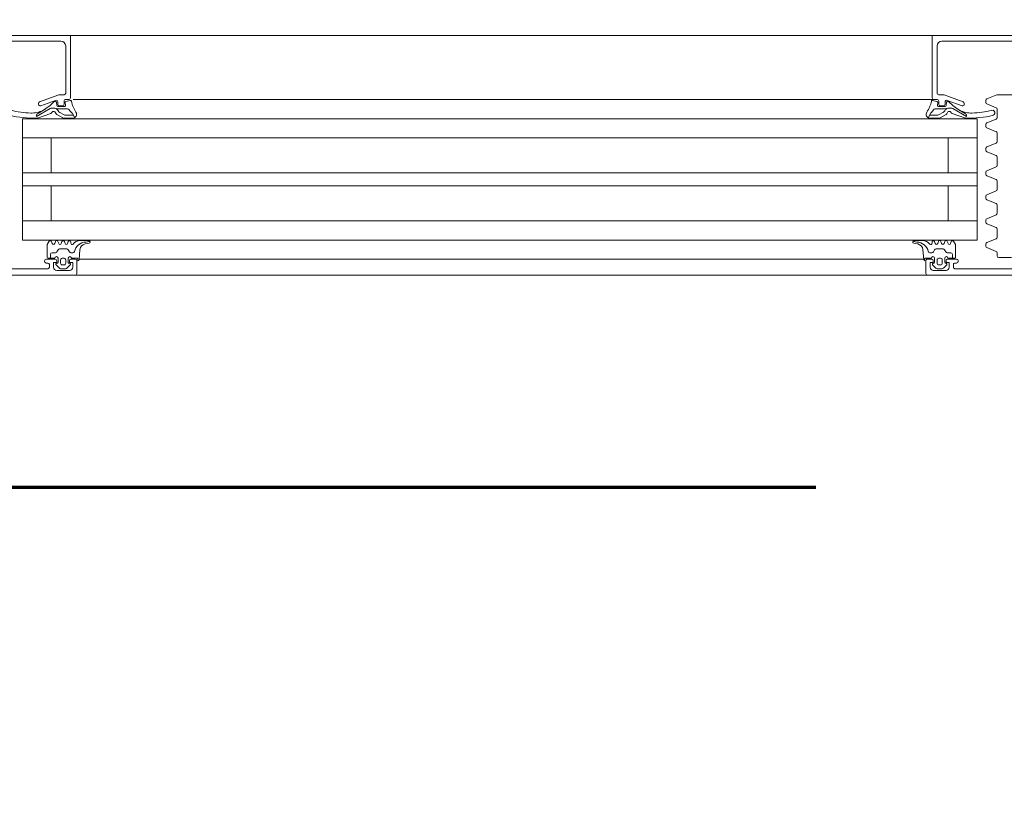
# Model space of a CAD drawing. Header units: centimetres. Extents: x -1631 to 21770, y -8842 to 3590.
# Tile 35 of 142: x 353 to 384, y 996 to 1020. Entities that reach past the tile are written whole.
import ezdxf

# ---------------------------------------------------------------- set-up
doc = ezdxf.new("R2010")
doc.units = ezdxf.units.CM
doc.linetypes.add('Dash', pattern=[60, 30, -30])
doc.linetypes.add('Długa kreska', pattern=[142.875, 95.25, -47.625])
for name, color, linetype, lineweight in [('A-DETL', 90, 'Continuous', 9), ('A-DETL-GENF', 92, 'Continuous', 9), ('A-DOOR', 31, 'Continuous', 13)]:
    doc.layers.add(name, color=color, linetype=linetype, lineweight=lineweight)

# ---------------------------------------------------------------- blocks, each defined once
blk = doc.blocks.new('Schueco_FWS_ADS-75-SimplySmart_inw_Family-02 - FWS SI insert unit 90-2368450-6_piętro IV __13_80 m_ - stan projektowany')
at = {"layer": 'A-DETL-GENF'}
for p, q in [((74.6, 0.9), (-74.6, 0.9)), ((54.5, 0.4), (35.65, 0.4)), ((54.5, -0.2), (35.65, -0.2)), ((54.5, -0.8), (35.65, -0.8)), ((54.5, -1.9), (35.65, -1.9)), ((54.5, -2.3), (35.65, -2.3)), ((54.5, -3.4), (35.65, -3.4)), ((54.5, -4), (35.65, -4)), ((35.65, -4.6), (59.013, -4.6)), ((-75.5, -6.6), (75.5, -6.6))]:
    blk.add_line(p, q, dxfattribs=at)
at = {"layer": 'A-DOOR'}
for p, q in [((32.25, 0.9), (20.45, 0.9)), ((29.39, 0.7), (31.39, 0.7)), ((31.44, 0.65), (31.44, 0.57)), ((31.753, 0.685), (31.649, 0.581)), ((31.67, 0.75), (32.07, 0.75)), ((31.952, 0.7), (31.788, 0.7)), ((32.091, 0.581), (31.987, 0.685)), ((32.25, 0.9), (37.45, 0.9)), ((32.3, 0.45), (32.3, 0.85)), ((58.95, 0.9), (53.75, 0.9)), ((58.9, 0.45), (58.9, 0.85)), ((58.95, 0.9), (67.55, 0.9)), ((59.109, 0.581), (59.213, 0.685)), ((59.53, 0.75), (59.13, 0.75)), ((59.248, 0.7), (59.412, 0.7)), ((59.447, 0.685), (59.551, 0.581)), ((59.76, 0.65), (59.76, 0.57)), ((61.81, 0.7), (59.81, 0.7)), ((30.02, 0.35), (29.62, 0.35)), ((31.29, 0.47), (31.29, 0.45)), ((31.39, 0.52), (31.34, 0.52)), ((31.34, 0.4), (31.62, 0.4)), ((31.61, 0.37), (31.4, 0.37)), ((31.472, 0.37), (31.472, 0.25)), ((31.67, 0.53), (31.68, 0.53)), ((31.71, 0.5), (31.71, 0.37)), ((31.79, 0.42), (31.79, 0.53)), ((31.84, 0.58), (31.9, 0.58)), ((31.9, 0.37), (31.84, 0.37)), ((31.95, 0.53), (31.95, 0.42)), ((32.03, 0.37), (32.03, 0.5)), ((32.06, 0.53), (32.07, 0.53)), ((32.12, 0.4), (32.25, 0.4)), ((32.397, 0.103), (32.37, 0.41)), ((32.372, 0.4), (37.45, 0.4)), ((58.828, 0.4), (53.75, 0.4)), ((58.803, 0.103), (58.83, 0.41)), ((59.08, 0.4), (58.95, 0.4)), ((59.14, 0.53), (59.13, 0.53)), ((59.17, 0.37), (59.17, 0.5)), ((59.25, 0.53), (59.25, 0.42)), ((59.36, 0.58), (59.3, 0.58)), ((59.3, 0.37), (59.36, 0.37)), ((59.41, 0.42), (59.41, 0.53)), ((59.49, 0.5), (59.49, 0.37)), ((59.53, 0.53), (59.52, 0.53)), ((59.86, 0.4), (59.58, 0.4)), ((59.59, 0.37), (59.8, 0.37)), ((59.728, 0.37), (59.728, 0.25)), ((59.81, 0.52), (59.86, 0.52)), ((59.91, 0.47), (59.91, 0.45)), ((30.07, 0.203), (30.07, 0.3)), ((30.389, 0.038), (30.101, 0.157)), ((31.522, 0.2), (31.633, 0.2)), ((31.676, 0.175), (31.717, 0.105)), ((31.76, 0.08), (31.984, 0.08)), ((32.027, 0.105), (32.068, 0.175)), ((32.111, 0.2), (32.176, 0.2)), ((59.089, 0.2), (59.024, 0.2)), ((59.173, 0.105), (59.132, 0.175)), ((59.44, 0.08), (59.216, 0.08)), ((59.523, 0.175), (59.483, 0.105)), ((59.678, 0.2), (59.567, 0.2)), ((30.07, -0.547), (30.07, -0.283)), ((30.101, -0.237), (30.389, -0.118)), ((30.42, -0.002), (30.42, -0.078)), ((31.509, -0.15), (31.531, -0.09)), ((31.609, -0.09), (31.631, -0.15)), ((31.709, -0.15), (31.731, -0.09)), ((31.809, -0.09), (31.831, -0.15)), ((31.909, -0.15), (31.931, -0.09)), ((32.009, -0.09), (32.031, -0.15)), ((32.11, -0.14), (32.11, -0.1)), ((32.409, -0.18), (32.676, -0.18)), ((32.684, -0.101), (32.558, -0.076)), ((32.674, -0.158), (32.701, -0.172)), ((58.526, -0.158), (58.499, -0.172)), ((58.516, -0.101), (58.642, -0.076)), ((58.791, -0.18), (58.524, -0.18)), ((59.09, -0.14), (59.09, -0.1)), ((59.191, -0.09), (59.169, -0.15)), ((59.291, -0.15), (59.269, -0.09)), ((59.391, -0.09), (59.369, -0.15)), ((59.491, -0.15), (59.469, -0.09)), ((59.591, -0.09), (59.569, -0.15)), ((59.691, -0.15), (59.669, -0.09)), ((30.389, -0.712), (30.101, -0.593)), ((30.101, -0.987), (30.389, -0.868)), ((30.42, -0.752), (30.42, -0.828)), ((37.45, -0.8), (30.7, -0.8)), ((53.75, -0.8), (60.6, -0.8)), ((30.07, -1.297), (30.07, -1.033)), ((30.389, -1.462), (30.101, -1.343)), ((30.42, -1.502), (30.42, -1.578)), ((30.07, -2.047), (30.07, -1.783)), ((30.101, -1.737), (30.389, -1.618)), ((30.389, -2.212), (30.101, -2.093)), ((30.101, -2.487), (30.389, -2.368)), ((30.42, -2.252), (30.42, -2.328)), ((30.07, -2.797), (30.07, -2.533)), ((30.389, -2.962), (30.101, -2.843)), ((30.42, -3.002), (30.42, -3.078)), ((30.07, -3.547), (30.07, -3.283)), ((30.101, -3.237), (30.389, -3.118)), ((30.389, -3.712), (30.101, -3.593)), ((37.45, -3.4), (30.7, -3.4)), ((53.75, -3.4), (60.6, -3.4)), ((59.146, -3.4), (53.75, -3.4)), ((30.101, -3.987), (30.389, -3.868)), ((30.42, -3.752), (30.42, -3.828)), ((30.07, -4.297), (30.07, -4.033)), ((31.462, -4.315), (31.033, -4.063)), ((31.064, -4.153), (31.303, -4.297)), ((31.48, -4.163), (31.066, -4.021)), ((31.65, -4.155), (31.61, -4.21)), ((31.856, -4.03), (31.689, -4.121)), ((31.884, -4.129), (31.766, -4.193)), ((32.178, -4.015), (31.913, -4.015)), ((32.19, -4.108), (31.966, -4.108)), ((32.16, -4.161), (32.234, -4.031)), ((59.04, -4.161), (58.966, -4.031)), ((59.01, -4.108), (59.234, -4.108)), ((59.022, -4.015), (59.287, -4.015)), ((59.316, -4.129), (59.434, -4.193)), ((59.344, -4.03), (59.511, -4.121)), ((59.55, -4.155), (59.59, -4.21)), ((59.72, -4.163), (60.134, -4.021)), ((59.738, -4.315), (60.167, -4.063)), ((60.136, -4.153), (59.897, -4.297)), ((30.079, -4.746), (30.389, -4.618)), ((30.389, -4.462), (30.101, -4.343)), ((30.42, -4.502), (30.42, -4.578)), ((31.1, -4.45), (31.1, -4.482)), ((31.133, -4.529), (31.732, -4.747)), ((31.633, -4.573), (31.167, -4.403)), ((31.61, -4.329), (31.512, -4.329)), ((31.601, -4.54), (31.628, -4.54)), ((31.658, -4.514), (31.671, -4.411)), ((31.7, -4.385), (31.911, -4.385)), ((31.7, -4.45), (31.7, -4.526)), ((31.85, -4.4), (31.75, -4.4)), ((31.9, -4.55), (31.9, -4.45)), ((31.941, -4.419), (31.93, -4.509)), ((32.05, -4.6), (31.95, -4.6)), ((31.954, -4.542), (32.093, -4.569)), ((32.05, -4.6), (37.45, -4.6)), ((59.246, -4.542), (59.107, -4.569)), ((59.15, -4.6), (59.25, -4.6)), ((59.259, -4.419), (59.27, -4.509)), ((59.499, -4.385), (59.289, -4.385)), ((59.3, -4.55), (59.3, -4.45)), ((59.35, -4.4), (59.45, -4.4)), ((60.067, -4.529), (59.468, -4.747)), ((59.5, -4.45), (59.5, -4.526)), ((59.542, -4.514), (59.529, -4.411)), ((59.567, -4.573), (60.033, -4.403)), ((59.599, -4.54), (59.572, -4.54)), ((59.59, -4.329), (59.687, -4.329)), ((60.1, -4.45), (60.1, -4.482)), ((29.18, -4.75), (30.06, -4.75)), ((31.749, -4.75), (31.9, -4.75)), ((31.95, -4.8), (31.95, -6.28)), ((59.25, -4.8), (59.25, -6.28)), ((59.451, -4.75), (59.3, -4.75)), ((31.8, -6.43), (29.49, -6.43)), ((59.4, -6.43), (61.71, -6.43)), ((32.1, -6.6), (37.45, -6.6)), ((59.25, -6.6), (53.75, -6.6))]:
    blk.add_line(p, q, dxfattribs=at)
at = {"layer": 'A-DOOR', "flags": 128}
for points in [[(31.67, 0.45), (31.67, 0.5), (31.57, 0.5), (31.57, 0.65)], [(32.17, 0.65), (32.17, 0.5), (32.07, 0.5), (32.07, 0.45)], [(59.03, 0.65), (59.03, 0.5), (59.13, 0.5), (59.13, 0.45)], [(59.53, 0.45), (59.53, 0.5), (59.63, 0.5), (59.63, 0.65)], [(31.37, 0.34), (31.37, -0.06), (31.435, -0.16)], [(32.33, 0.45), (32.33, 0.37), (32.13, 0.37)], [(58.87, 0.45), (58.87, 0.37), (59.07, 0.37)], [(59.83, 0.34), (59.83, -0.06), (59.765, -0.16)], [(37.45, -4), (30.7, -4), (30.7, -0.2), (37.45, -0.2)], [(53.75, -4), (60.6, -4), (60.6, -0.2), (53.75, -0.2)], [(31.6, -0.8), (31.6, -1.9), (30.7, -1.9), (37.45, -1.9)], [(59.7, -0.8), (59.7, -1.9), (60.6, -1.9), (53.75, -1.9)], [(31.6, -3.4), (31.6, -2.3), (30.7, -2.3), (37.45, -2.3)], [(59.7, -3.4), (59.7, -2.3), (60.6, -2.3), (53.75, -2.3)], [(31.711, -4.241), (31.673, -4.303), (32.009, -4.303)], [(59.489, -4.241), (59.527, -4.303), (59.191, -4.303)], [(29.25, -6.48), (29.15, -6.48), (29.15, -6.6), (32.1, -6.6), (32.1, -4.65)], [(61.95, -6.48), (62.05, -6.48), (62.05, -6.6), (59.1, -6.6), (59.1, -4.65)]]:
    blk.add_lwpolyline(points, dxfattribs=at)
at = {"layer": 'A-DOOR'}
for centre, radius, start, end in [((31.39, 0.65), 0.05, 360, 90), ((31.67, 0.65), 0.1, 90, 180), ((31.788, 0.65), 0.05, 90, 135.0277), ((31.952, 0.65), 0.05, 44.9798, 90), ((32.07, 0.65), 0.1, 0, 90), ((32.25, 0.85), 0.05, 360, 90), ((58.95, 0.85), 0.05, 90, 180), ((59.13, 0.65), 0.1, 90, 180), ((59.248, 0.65), 0.05, 90, 135.0202), ((59.412, 0.65), 0.05, 44.9723, 90), ((59.53, 0.65), 0.1, 360, 90), ((59.81, 0.65), 0.05, 90, 180), ((30.02, 0.3), 0.05, 359.9999, 89.9999), ((31.34, 0.47), 0.05, 90, 180), ((31.34, 0.45), 0.05, 180, 270), ((31.4, 0.34), 0.03, 90, 180), ((31.39, 0.57), 0.05, 270, 0), ((31.66, 0.37), 0.05, 180.0006, 0.0006), ((31.62, 0.45), 0.05, 270, 360), ((31.67, 0.56), 0.03, 134.9981, 270.0001), ((31.68, 0.5), 0.03, 0, 90), ((31.84, 0.53), 0.05, 89.9979, 180.0021), ((31.84, 0.42), 0.05, 179.9989, 270.0011), ((31.9, 0.53), 0.05, 359.9979, 90.0021), ((31.9, 0.42), 0.05, 269.9989, 0.0011), ((32.06, 0.5), 0.03, 90, 180), ((32.08, 0.37), 0.05, 180, 360), ((32.07, 0.56), 0.03, 270.0055, 44.9966), ((32.12, 0.45), 0.05, 180, 270), ((32.25, 0.45), 0.05, 270, 0), ((32.33, 0.41), 0.04, 0.0006, 89.9999), ((58.87, 0.41), 0.04, 90.0001, 179.9994), ((58.95, 0.45), 0.05, 180, 270), ((59.12, 0.37), 0.05, 180, 360), ((59.08, 0.45), 0.05, 270, 360), ((59.13, 0.56), 0.03, 135.0034, 269.9945), ((59.14, 0.5), 0.03, 360, 90), ((59.3, 0.53), 0.05, 89.9979, 180.0021), ((59.3, 0.42), 0.05, 179.9989, 270.0011), ((59.36, 0.53), 0.05, 359.9979, 90.0021), ((59.36, 0.42), 0.05, 269.9989, 0.0011), ((59.52, 0.5), 0.03, 90, 180), ((59.54, 0.37), 0.05, 179.9994, 359.9994), ((59.53, 0.56), 0.03, 269.9999, 45.0019), ((59.58, 0.45), 0.05, 180, 270), ((59.81, 0.57), 0.05, 180, 270), ((59.8, 0.34), 0.03, 0, 90), ((59.86, 0.47), 0.05, 360, 90), ((59.86, 0.45), 0.05, 270, 360), ((30.12, 0.203), 0.05, 179.9999, 247.4999), ((30.37, -0.008), 0.05, 7.1452, 67.4999), ((31.522, 0.25), 0.05, 180, 270), ((31.633, 0.15), 0.05, 30, 90), ((31.76, 0.13), 0.05, 210, 270), ((31.984, 0.13), 0.05, 270, 330), ((32.111, 0.15), 0.05, 90, 150), ((32.176, 0.15), 0.05, 12.1266, 90), ((32.597, 0.244), 0.381, 192.6599, 268.1005), ((32.596, 0.12), 0.2, 185.0082, 258.9975), ((58.603, 0.244), 0.381, 271.8995, 347.3401), ((58.604, 0.12), 0.2, 281.0025, 354.9918), ((59.024, 0.15), 0.05, 90, 167.8734), ((59.089, 0.15), 0.05, 30, 90), ((59.216, 0.13), 0.05, 210, 270), ((59.44, 0.13), 0.05, 270, 330), ((59.567, 0.15), 0.05, 90, 150), ((59.678, 0.25), 0.05, 270, 360), ((30.12, -0.283), 0.05, 112.4999, 179.9999), ((30.37, -0.072), 0.05, 292.4999, 352.8547), ((31.47, -0.14), 0.04, 209.9997, 345.0005), ((31.57, -0.1), 0.04, 15.0002, 164.9998), ((31.67, -0.14), 0.04, 194.9996, 345.0004), ((31.77, -0.1), 0.04, 15.0002, 164.9998), ((31.87, -0.14), 0.04, 194.9996, 345.0004), ((31.97, -0.1), 0.04, 15.0002, 164.9998), ((32.07, -0.14), 0.04, 194.9997, 0.0002), ((32.15, -0.1), 0.04, 40.3208, 180), ((32.409, 0.12), 0.3, 220.3198, 270.0013), ((32.551, -0.478), 0.343, 68.9463, 84.3989), ((32.676, -0.14), 0.04, 269.9191, 78.9894), ((58.524, -0.14), 0.04, 101.0106, 270.0809), ((58.649, -0.478), 0.343, 95.6011, 111.0537), ((58.791, 0.12), 0.3, 269.9987, 319.6802), ((59.05, -0.1), 0.04, 360, 139.6792), ((59.13, -0.14), 0.04, 179.9998, 345.0003), ((59.23, -0.1), 0.04, 15.0002, 164.9998), ((59.33, -0.14), 0.04, 194.9996, 345.0004), ((59.43, -0.1), 0.04, 15.0002, 164.9998), ((59.53, -0.14), 0.04, 194.9996, 345.0004), ((59.63, -0.1), 0.04, 15.0002, 164.9998), ((59.73, -0.14), 0.04, 194.9995, 330.0003), ((30.12, -0.547), 0.05, 179.9999, 247.4999), ((30.37, -0.758), 0.05, 7.1452, 67.4999), ((30.37, -0.822), 0.05, 292.4999, 352.8547), ((30.12, -1.033), 0.05, 112.4999, 179.9999), ((30.12, -1.297), 0.05, 179.9999, 247.4999), ((30.37, -1.508), 0.05, 7.1452, 67.4999), ((30.12, -1.783), 0.05, 112.4999, 179.9999), ((30.37, -1.572), 0.05, 292.4999, 352.8547), ((30.12, -2.047), 0.05, 179.9999, 247.4999), ((30.37, -2.258), 0.05, 7.1452, 67.4999), ((30.37, -2.322), 0.05, 292.4999, 352.8547), ((30.12, -2.533), 0.05, 112.4999, 179.9999), ((30.12, -2.797), 0.05, 179.9999, 247.4999), ((30.37, -3.008), 0.05, 7.1452, 67.4999), ((30.37, -3.072), 0.05, 292.4999, 352.8547), ((30.12, -3.283), 0.05, 112.4999, 179.9999), ((30.12, -3.547), 0.05, 179.9999, 247.4999), ((30.12, -4.033), 0.05, 112.4999, 179.9999), ((30.37, -3.758), 0.05, 7.1452, 67.4999), ((30.37, -3.822), 0.05, 292.4999, 352.8547), ((30.12, -4.297), 0.05, 179.9999, 247.4999), ((30.215, -4.184), 0.08, 103.4704, 285.301), ((30.933, -7.009), 2.994, 87.8817, 104.2277), ((30.932, -7.009), 2.834, 91.5223, 104.2144), ((30.878, -4.975), 0.8, 63.6139, 91.5286), ((31.103, -4.089), 0.075, 159.9851, 238.8937), ((31.04, -4.097), 0.08, 70.9899, 87.8894), ((30.709, -5.282), 1.15, 40.8482, 62.8303), ((31.512, -4.229), 0.1, 239.6164, 270), ((31.454, -4.239), 0.08, 26.9556, 70.9899), ((31.569, -4.18), 0.05, 206.9556, 323.6334), ((31.616, -4.253), 0.0764, 265.7355, 330.0671), ((31.747, -4.226), 0.12, 118.6334, 143.6334), ((31.847, -4.342), 0.17, 118.5366, 143.5366), ((31.913, -4.135), 0.12, 89.9961, 118.6334), ((31.966, -4.278), 0.17, 89.9272, 118.5366), ((32.009, -4.243), 0.06, 270, 326.6979), ((33.437, -5.398), 1.777, 136.2734, 140.8645), ((33.06, -4.734), 0.95, 145.949, 168.5732), ((32.125, -4.141), 0.04, 314.9639, 330.3746), ((32.173, -4.135), 0.12, 325.949, 88.0077), ((59.026, -4.135), 0.12, 91.9923, 214.051), ((58.14, -4.734), 0.95, 11.4268, 34.051), ((59.075, -4.141), 0.04, 209.6254, 225.0361), ((57.763, -5.398), 1.777, 39.1355, 43.7266), ((59.191, -4.243), 0.06, 213.3021, 270), ((59.234, -4.278), 0.17, 61.4634, 90.0728), ((59.287, -4.135), 0.12, 61.3666, 90.0039), ((59.353, -4.342), 0.17, 36.4634, 61.4634), ((59.453, -4.226), 0.12, 36.3666, 61.3666), ((59.584, -4.253), 0.0764, 209.9329, 274.2645), ((59.63, -4.18), 0.05, 216.3666, 333.0444), ((60.491, -5.282), 1.15, 117.1697, 139.1518), ((59.746, -4.239), 0.08, 109.0101, 153.0444), ((59.687, -4.229), 0.1, 270, 300.3836), ((60.322, -4.975), 0.8, 88.4714, 116.3861), ((60.16, -4.097), 0.08, 92.1106, 109.0101), ((60.097, -4.089), 0.075, 301.1063, 20.0149), ((60.267, -7.009), 2.994, 75.7723, 92.1183), ((60.268, -7.009), 2.834, 75.7856, 88.4777), ((30.37, -4.508), 0.05, 7.1452, 67.4999), ((30.37, -4.572), 0.05, 292.4999, 352.8547), ((31.15, -4.45), 0.05, 70, 180), ((31.15, -4.482), 0.05, 180, 250), ((31.601, -4.51), 0.03, 220.8482, 270), ((31.628, -4.51), 0.03, 270, 352.9436), ((31.65, -4.526), 0.05, 250, 0), ((31.7, -4.415), 0.03, 90, 172.9436), ((31.75, -4.45), 0.05, 90, 180), ((31.85, -4.45), 0.05, 0, 90), ((31.95, -4.55), 0.05, 180, 270), ((31.911, -4.415), 0.03, 352.7923, 90), ((31.959, -4.513), 0.03, 171.882, 259.0059), ((32.05, -4.65), 0.05, 0, 90), ((32.099, -4.54), 0.03, 257.6435, 348.5732), ((59.1, -4.54), 0.03, 191.4268, 282.3565), ((59.15, -4.65), 0.05, 90, 180), ((59.24, -4.513), 0.03, 280.9941, 8.118), ((59.25, -4.55), 0.05, 270, 0), ((59.289, -4.415), 0.03, 90, 187.2077), ((59.35, -4.45), 0.05, 90, 180), ((59.45, -4.45), 0.05, 0, 90), ((59.499, -4.415), 0.03, 7.0564, 90), ((59.55, -4.526), 0.05, 180, 290), ((59.572, -4.51), 0.03, 187.0564, 270), ((59.599, -4.51), 0.03, 270, 319.1518), ((60.05, -4.45), 0.05, 0, 110), ((60.05, -4.482), 0.05, 290, 360), ((30.06, -4.7), 0.05, 269.9999, 292.4999), ((31.749, -4.7), 0.05, 250, 270), ((31.9, -4.8), 0.05, 0, 90), ((59.3, -4.8), 0.05, 90, 180), ((59.451, -4.7), 0.05, 270, 290), ((31.8, -6.28), 0.15, 270, 360), ((59.4, -6.28), 0.15, 180, 270)]:
    blk.add_arc(centre, radius, start, end, dxfattribs=at)

msp = doc.modelspace()

# ---------------------------------------------------------------- linework, layer by layer
at = {"layer": 'A-DETL', "linetype": 'Długa kreska', "lineweight": 70}
msp.add_line((1235.377, 1005.826), (294.377, 1005.826), dxfattribs=at)
at = {"layer": 'A-DETL', "linetype": 'Dash', "lineweight": 25}
for points, knots in [([(-555.623, 1472.575), (-478.908, 1472.575), (-450.623, 1472.575), (-439.123, 1472.575), (-439.123, 1461.075), (-439.123, 1432.79), (-439.123, 1329.11), (-439.123, 1326.281), (-439.123, 1289.326), (-402.167, 1289.326), (-399.339, 1289.326), (54.377, 1289.326), (347.204, 1289.326), (391.666, 1289.326), (413.877, 1267.114), (413.877, 1211.148), (413.877, 1019.9)], [0, 0, 0, 0, 1.274059, 1.834911, 2.395763, 3.964714, 5.438832, 7.007784, 7.847024, 8.686264, 14.083246, 22.278473, 30.929004, 34.961158, 36.402966, 39.45005, 39.45005, 39.45005, 39.45005]), ([(412.842, 1006.951), (412.842, 497.964), (412.842, 435.326), (370.988, 410.917), (291.377, 409.326)], [0, 0, 0, 0, 6.781245, 8.866954, 8.866954, 8.866954, 8.866954])]:
    msp.add_open_spline(points, degree=3, knots=knots, dxfattribs=at)

# ---------------------------------------------------------------- block references
at = {"layer": 'A-DOOR', "rotation": 180}
msp.add_blockref('Schueco_FWS_ADS-75-SimplySmart_inw_Family-02 - FWS SI insert unit 90-2368450-6_piętro IV __13_80 m_ - stan projektowany', (413.877, 1013.376), dxfattribs=at)

doc.saveas('drawing.dxf')
